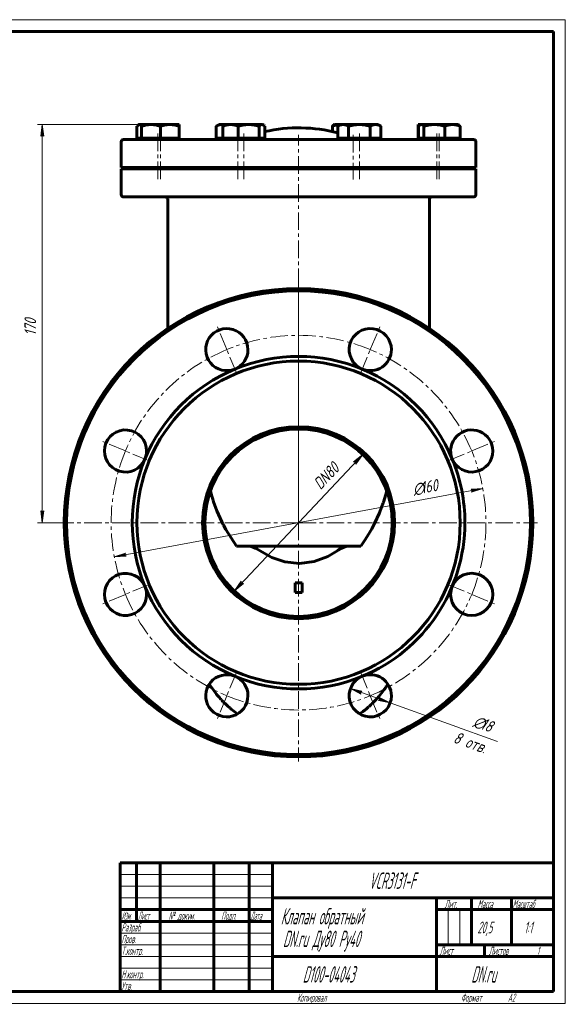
# Model space of a CAD drawing. Header units: millimetres. Extents: x 0 to 594, y 0 to 420.
# Tile 4 of 4: x 361 to 594, y 0 to 420. Entities that reach past the tile are written whole.
import ezdxf

# ---------------------------------------------------------------- set-up
doc = ezdxf.new("R2010")
doc.units = ezdxf.units.MM
for name, pattern in [('K5LT_AXLED', [12, 7.5, -1.5, 1.5, -1.5]), ('K5LT_BASIC', [0]), ('K5LT_THIN', [0])]:
    doc.linetypes.add(name, pattern=pattern)
doc.layers.add('Системный слой', color=7, linetype='Continuous')
doc.layers.add('Системный слой (1)', color=251, linetype='Continuous', true_color=0x6c6c6c)
doc.styles.add('KDIMTEXTSTYLE', font='GOST_AU.SHX', dxfattribs={"width": 0.96, "oblique": 15, "height": 5})
doc.styles.add('KTEXTSTYLE', font='GOST_AU.SHX', dxfattribs={"width": 0.56, "height": 5})
doc.dimstyles.new('KDIMSTYLE (1.00)', dxfattribs={"dimtxt": 5, "dimasz": 1, "dimexe": 2, "dimexo": 0, "dimgap": 1, "dimtad": 1, "dimtxsty": 'KDIMTEXTSTYLE', "dimsah": 1, "dimcen": 0, "dimdle": 1, "dimadec": 0, "dimazin": 0, "dimtfac": 0.667, "dimtmove": 0, "dimatfit": 3, "dimfxl": 1, "dimtvp": 1, "dimtolj": 1, "dimtzin": 0, "dimarcsym": 0})

# ---------------------------------------------------------------- blocks, each defined once
blk = doc.blocks.new('U0')
at = {"layer": 'Системный слой (1)', "color": 143, "linetype": 'K5LT_BASIC', "lineweight": 60, "true_color": 0x33acca}
for p, q in [((442.07, 136.23), (442.03, 136.3)), ((442.12, 136.14), (442.07, 136.23)), ((442.16, 136.09), (442.12, 136.14)), ((442.18, 136.05), (442.16, 136.09)), ((442.2, 136.03), (442.18, 136.05)), ((442.21, 136.01), (442.2, 136.03)), ((442.21, 136), (442.21, 136.01)), ((442.22, 135.99), (442.21, 136)), ((442.23, 135.98), (442.22, 135.99)), ((442.24, 135.96), (442.23, 135.98)), ((442.27, 135.92), (442.24, 135.96)), ((442.3, 135.87), (442.27, 135.92)), ((442.41, 135.7), (442.3, 135.87)), ((443.9, 133.56), (442.41, 135.7)), ((517.24, 134.76), (517.06, 134.5)), ((517.32, 134.89), (517.24, 134.76)), ((517.37, 134.95), (517.32, 134.89)), ((517.41, 135.01), (517.37, 134.95)), ((517.46, 135.09), (517.41, 135.01)), ((517.58, 135.26), (517.46, 135.09)), ((517.62, 135.33), (517.58, 135.26)), ((517.72, 135.46), (517.62, 135.33)), ((517.9, 135.74), (517.72, 135.46)), ((518.25, 136.3), (517.9, 135.74)), ((444.68, 132.52), (443.9, 133.56)), ((445.08, 132.01), (444.68, 132.52)), ((445.29, 131.76), (445.08, 132.01)), ((445.39, 131.64), (445.29, 131.76)), ((445.44, 131.58), (445.39, 131.64)), ((445.5, 131.5), (445.44, 131.58)), ((446.34, 130.52), (445.5, 131.5)), ((446.77, 130.03), (446.34, 130.52)), ((514.42, 131.08), (513.66, 130.2)), ((515.97, 133), (514.42, 131.08)), ((516.7, 134), (515.97, 133)), ((517.06, 134.5), (516.7, 134)), ((446.99, 129.79), (446.77, 130.03)), ((447.1, 129.67), (446.99, 129.79)), ((447.16, 129.61), (447.1, 129.67)), ((447.19, 129.58), (447.16, 129.61)), ((447.53, 129.22), (447.19, 129.58)), ((447.83, 128.9), (447.53, 129.22)), ((447.98, 128.75), (447.83, 128.9)), ((448.06, 128.67), (447.98, 128.75)), ((448.1, 128.63), (448.06, 128.67)), ((449.21, 127.54), (448.1, 128.63)), ((450.15, 126.68), (449.21, 127.54)), ((450.63, 126.25), (450.15, 126.68)), ((450.87, 126.05), (450.63, 126.25)), ((509.75, 126.35), (509.25, 125.91)), ((510, 126.56), (509.75, 126.35)), ((510.13, 126.67), (510, 126.56)), ((510.19, 126.73), (510.13, 126.67)), ((510.22, 126.76), (510.19, 126.73)), ((510.65, 127.15), (510.22, 126.76)), ((510.94, 127.42), (510.65, 127.15)), ((511.09, 127.56), (510.94, 127.42)), ((511.16, 127.63), (511.09, 127.56)), ((511.2, 127.67), (511.16, 127.63)), ((511.57, 128.03), (511.2, 127.67)), ((512.67, 129.13), (511.57, 128.03)), ((513.2, 129.7), (512.67, 129.13)), ((513.46, 129.99), (513.2, 129.7)), ((513.59, 130.13), (513.46, 129.99)), ((513.66, 130.2), (513.59, 130.13)), ((450.99, 125.94), (450.87, 126.05)), ((451.05, 125.89), (450.99, 125.94)), ((451.33, 125.66), (451.05, 125.89)), ((452.45, 124.76), (451.33, 125.66)), ((454.07, 123.55), (452.45, 124.76)), ((506.87, 124.03), (506.21, 123.55)), ((507.55, 124.54), (506.87, 124.03)), ((507.88, 124.8), (507.55, 124.54)), ((508.05, 124.93), (507.88, 124.8)), ((508.13, 125), (508.05, 124.93)), ((508.17, 125.03), (508.13, 125)), ((508.22, 125.07), (508.17, 125.03)), ((509.25, 125.91), (508.22, 125.07))]:
    blk.add_line(p, q, dxfattribs=at)
blk = doc.blocks.new('U1')
at = {"layer": 'Системный слой (1)', "color": 143, "linetype": 'K5LT_BASIC', "lineweight": 60, "true_color": 0x33acca}
for p, q in [((517.78, 218.75), (516.36, 214.05)), ((515.56, 211.8), (514.63, 209.44)), ((515.99, 213), (515.56, 211.8)), ((516.2, 213.6), (515.99, 213)), ((516.31, 213.9), (516.2, 213.6)), ((516.36, 214.05), (516.31, 213.9)), ((514.63, 209.44), (512.55, 204.86)), ((511.39, 202.64), (510.55, 201.15)), ((511.8, 203.4), (511.39, 202.64)), ((512, 203.78), (511.8, 203.4)), ((512.1, 203.98), (512, 203.78)), ((512.55, 204.86), (512.1, 203.98)), ((508.77, 198.26), (506.65, 195.23)), ((510.55, 201.15), (508.77, 198.26))]:
    blk.add_line(p, q, dxfattribs=at)
blk = doc.blocks.new('U2')
at = {"layer": 'Системный слой (1)', "color": 143, "linetype": 'K5LT_BASIC', "lineweight": 60, "true_color": 0x33acca}
for p, q in [((443.14, 216.49), (442.5, 218.75)), ((443.52, 215.27), (443.14, 216.49)), ((443.72, 214.66), (443.52, 215.27)), ((443.82, 214.35), (443.72, 214.66)), ((443.87, 214.2), (443.82, 214.35)), ((445.29, 210.34), (443.87, 214.2)), ((446.66, 207.11), (445.29, 210.34)), ((447.4, 205.53), (446.66, 207.11)), ((447.79, 204.75), (447.4, 205.53)), ((447.98, 204.36), (447.79, 204.75)), ((448.08, 204.17), (447.98, 204.36)), ((449.05, 202.35), (448.08, 204.17)), ((453.63, 195.23), (449.05, 202.35))]:
    blk.add_line(p, q, dxfattribs=at)
blk = doc.blocks.new('U3')
at = {"layer": 'Системный слой (1)', "color": 143, "linetype": 'K5LT_BASIC', "lineweight": 60, "true_color": 0x33acca}
for p, q in [((459.18, 195.14), (458.17, 195.23)), ((460.34, 194.87), (459.18, 195.14)), ((461.64, 194.39), (460.34, 194.87)), ((499.93, 194.87), (498.63, 194.38)), ((501.1, 195.14), (499.93, 194.87)), ((502.11, 195.23), (501.1, 195.14)), ((468.7, 190.33), (463.41, 193.39)), ((474.28, 188.46), (468.7, 190.33)), ((492.66, 190.85), (486.82, 188.65)), ((496.87, 193.39), (492.66, 190.85)), ((496.87, 193.39), (496.87, 193.39)), ((480.57, 187.81), (474.28, 188.46)), ((486.82, 188.65), (480.57, 187.81))]:
    blk.add_line(p, q, dxfattribs=at)
blk = doc.blocks.new('U4')
at = {"layer": 'Системный слой (1)', "color": 143, "linetype": 'K5LT_BASIC', "lineweight": 60, "true_color": 0x33acca}
for p, q in [((531.49, 374.74), (531.27, 374.51)), ((531.71, 374.93), (531.49, 374.74)), ((531.91, 375.06), (531.71, 374.93)), ((532.1, 375.15), (531.91, 375.06)), ((532.28, 375.21), (532.1, 375.15)), ((532.47, 375.23), (532.28, 375.21))]:
    blk.add_line(p, q, dxfattribs=at)
blk = doc.blocks.new('U5')
at = {"layer": 'Системный слой (1)', "color": 143, "linetype": 'K5LT_BASIC', "lineweight": 60, "true_color": 0x33acca}
for p, q in [((531.2, 374.54), (531.13, 374.51)), ((531.26, 374.56), (531.2, 374.54)), ((531.33, 374.58), (531.26, 374.56))]:
    blk.add_line(p, q, dxfattribs=at)
blk = doc.blocks.new('U6')
at = {"layer": 'Системный слой (1)', "color": 143, "linetype": 'K5LT_BASIC', "lineweight": 60, "true_color": 0x33acca}
for p, q in [((497.93, 375.23), (497.85, 375.23)), ((498, 375.23), (497.93, 375.23)), ((498.07, 375.22), (498, 375.23))]:
    blk.add_line(p, q, dxfattribs=at)
blk = doc.blocks.new('U7')
at = {"layer": 'Системный слой (1)', "color": 143, "linetype": 'K5LT_BASIC', "lineweight": 60, "true_color": 0x33acca}
for p, q in [((412.62, 375.19), (412.36, 375.23)), ((412.88, 375.08), (412.62, 375.19)), ((413.15, 374.9), (412.88, 375.08))]:
    blk.add_line(p, q, dxfattribs=at)
blk = doc.blocks.new('U8')
at = {"layer": 'Системный слой (1)', "color": 143, "linetype": 'K5LT_BASIC', "lineweight": 60, "true_color": 0x33acca}
for p, q in [((411.39, 374.74), (411.16, 374.51)), ((411.6, 374.93), (411.39, 374.74)), ((411.8, 375.06), (411.6, 374.93)), ((411.99, 375.15), (411.8, 375.06)), ((412.17, 375.21), (411.99, 375.15)), ((412.36, 375.23), (412.17, 375.21))]:
    blk.add_line(p, q, dxfattribs=at)
blk = doc.blocks.new('U9')
at = {"layer": 'Системный слой (1)', "color": 143, "linetype": 'K5LT_BASIC', "lineweight": 60, "true_color": 0x33acca}
for p, q in [((447.66, 375.21), (447.27, 375.23)), ((448.05, 375.14), (447.66, 375.21)), ((448.44, 375.04), (448.05, 375.14))]:
    blk.add_line(p, q, dxfattribs=at)
blk = doc.blocks.new('U10')
at = {"layer": 'Системный слой (1)', "color": 143, "linetype": 'K5LT_BASIC', "lineweight": 60, "true_color": 0x33acca}
for p, q in [((464.68, 375.21), (464.5, 375.23)), ((464.86, 375.15), (464.68, 375.21)), ((465.05, 375.06), (464.86, 375.15)), ((465.26, 374.93), (465.05, 375.06)), ((465.47, 374.74), (465.26, 374.93)), ((465.69, 374.51), (465.47, 374.74))]:
    blk.add_line(p, q, dxfattribs=at)
blk = doc.blocks.new('U11')
at = {"layer": 'Системный слой (1)', "color": 30, "linetype": 'K5LT_AXLED', "lineweight": 18, "true_color": 0xff8000}
for q in [(480.14, 307.23), (378.14, 205.23), (582.14, 205.23), (480.14, 103.23)]:
    blk.add_line((480.14, 205.23), q, dxfattribs=at)
blk = doc.blocks.new('U12')
at = {"layer": 'Системный слой (1)', "color": 30, "linetype": 'K5LT_AXLED', "lineweight": 18, "true_color": 0xff8000}
for p, q in [((449.52, 279.14), (445.31, 289.3)), ((510.75, 279.14), (514.96, 289.3)), ((453.73, 268.98), (449.52, 279.14)), ((506.54, 268.98), (510.75, 279.14)), ((406.23, 235.84), (396.07, 240.05)), ((554.05, 235.84), (564.21, 240.05)), ((416.39, 231.63), (406.23, 235.84)), ((543.89, 231.63), (554.05, 235.84)), ((416.39, 178.82), (406.23, 174.61)), ((543.89, 178.82), (554.05, 174.61)), ((406.23, 174.61), (396.07, 170.4)), ((554.05, 174.61), (564.21, 170.4)), ((453.73, 141.48), (449.52, 131.32)), ((506.54, 141.48), (510.75, 131.32)), ((449.52, 131.32), (445.31, 121.15)), ((510.75, 131.32), (514.96, 121.15))]:
    blk.add_line(p, q, dxfattribs=at)
for start, end in [(67.5, 112.5), (112.5, 157.5), (22.5, 67.5), (157.5, 202.5), (337.5, 22.5), (202.5, 247.5), (292.5, 337.5), (247.5, 292.5)]:
    blk.add_arc((480.14, 205.23), 80, start, end, dxfattribs=at)
blk = doc.blocks.new('D0')
at = {"layer": 'Системный слой (1)'}
for points in [[(371.38, 370.23), (370.72, 375.23), (370.06, 370.23), (370.72, 370.73)], [(370.72, 205.23), (371.38, 210.23), (370.72, 209.73), (370.06, 210.23)]]:
    blk.add_hatch(color=7, dxfattribs=at).paths.add_polyline_path(points)
at = {"layer": 'Системный слой (1)', "color": 7, "linetype": 'K5LT_THIN', "lineweight": 18, "true_color": 0xffffff}
for p, q in [((421.15, 375.23), (368.72, 375.23)), ((370.06, 370.23), (370.72, 375.23)), ((370.72, 375.23), (371.38, 370.23)), ((370.72, 370.73), (370.06, 370.23)), ((371.38, 370.23), (370.72, 370.73)), ((370.72, 205.23), (370.06, 210.23)), ((370.06, 210.23), (370.72, 209.73)), ((370.72, 209.73), (371.38, 210.23)), ((371.38, 210.23), (370.72, 205.23)), ((380.14, 205.23), (368.72, 205.23))]:
    blk.add_line(p, q, dxfattribs=at)
blk.add_wipeout([(369.72, 285.08), (362.34, 285.08), (362.34, 294.96), (369.72, 294.96)]).dxf.layer = 'Системный слой (1)'
blk.add_line((370.72, 205.23), (370.72, 375.23), dxfattribs=at)
at = {"layer": 'Системный слой (1)', "color": 7, "insert": (363.13, 285.08), "char_height": 5, "attachment_point": 1, "rotation": 90, "style": 'KTEXTSTYLE'}
blk.add_mtext('\\H5.0;\\W1.000;\\Q15;\\Q15;\\W0.960;170', dxfattribs=at)
blk = doc.blocks.new('KDIMARROW_01')
at = {"layer": 'Системный слой'}
blk.add_hatch(color=0, dxfattribs=at).paths.add_polyline_path([(0, 0), (-5, 0.66), (-4.5, 0), (-5, -0.66)])
at = {"layer": 'Системный слой', "color": 0, "linetype": 'K5LT_THIN', "lineweight": 18}
for p, q in [((-4.5, 0), (-5, 0.66)), ((-5, 0.66), (0, 0)), ((0, 0), (-5, -0.66)), ((-5, -0.66), (-4.5, 0))]:
    blk.add_line(p, q, dxfattribs=at)
at = {"layer": 'Системный слой (1)', "color": 0, "linetype": 'K5LT_THIN', "lineweight": 18}
blk.add_line((480.14, 205.23), (479.14, 205.23), dxfattribs=at)
blk = doc.blocks.new('D1')
at = {"layer": 'Системный слой (1)'}
for points in [[(506.52, 132.84), (507.21, 133.29), (502.29, 134.37), (506.77, 132.05)], [(519.22, 128.27), (514.74, 130.58), (514.99, 129.79), (514.29, 129.34)]]:
    blk.add_hatch(color=7, dxfattribs=at).paths.add_polyline_path(points)
at = {"layer": 'Системный слой (1)', "color": 7, "linetype": 'K5LT_THIN', "lineweight": 18, "true_color": 0xffffff}
for p, q in [((502.29, 134.37), (507.21, 133.29)), ((506.77, 132.05), (502.29, 134.37)), ((502.29, 134.37), (519.22, 128.27)), ((507.21, 133.29), (506.52, 132.84)), ((506.52, 132.84), (506.77, 132.05)), ((514.99, 129.79), (514.74, 130.58)), ((514.74, 130.58), (519.22, 128.27)), ((514.29, 129.34), (514.99, 129.79)), ((519.22, 128.27), (514.29, 129.34))]:
    blk.add_line(p, q, dxfattribs=at)
blk.add_wipeout([(545.3, 109.97), (550.98, 125.74), (565.43, 120.54), (559.76, 104.77)]).dxf.layer = 'Системный слой (1)'
blk.add_line((519.22, 128.27), (565.08, 111.76), dxfattribs=at)
at = {"layer": 'Системный слой (1)', "color": 7, "char_height": 5, "attachment_point": 1, "rotation": 340.1994, "style": 'KTEXTSTYLE'}
for s, insert in [('\\H5.0;\\W1.000;\\Q15;\\Q15;\\W0.960;∅', (555.96, 123.1)), ('\\H5.0;\\W1.000;\\Q15;\\Q15;\\W0.960;18', (559.08, 121.98)), ('\\H5.0;\\W1.000;\\Q15;\\Q15;\\W0.960;8 отв.', (547.53, 116.17))]:
    blk.add_mtext(s, dxfattribs=dict(at, insert=insert))
blk = doc.blocks.new('D2')
at = {"layer": 'Системный слой (1)'}
for points in [[(554.01, 218.21), (558.81, 219.77), (553.77, 219.51), (554.38, 218.95)], [(406.51, 190.95), (405.9, 191.5), (406.27, 192.24), (401.47, 190.68)]]:
    blk.add_hatch(color=7, dxfattribs=at).paths.add_polyline_path(points)
at = {"layer": 'Системный слой (1)', "color": 7, "linetype": 'K5LT_THIN', "lineweight": 18, "true_color": 0xffffff}
for p, q in [((553.77, 219.51), (558.81, 219.77)), ((554.38, 218.95), (553.77, 219.51)), ((558.81, 219.77), (554.01, 218.21)), ((554.01, 218.21), (554.38, 218.95)), ((401.47, 190.68), (406.27, 192.24)), ((406.51, 190.95), (401.47, 190.68)), ((406.27, 192.24), (405.9, 191.5)), ((405.9, 191.5), (406.51, 190.95))]:
    blk.add_line(p, q, dxfattribs=at)
blk.add_wipeout([(529.69, 215.41), (528.35, 222.66), (541.31, 225.06), (542.65, 217.8)]).dxf.layer = 'Системный слой (1)'
blk.add_line((401.47, 190.68), (558.81, 219.77), dxfattribs=at)
at = {"layer": 'Системный слой (1)', "color": 7, "char_height": 5, "attachment_point": 1, "rotation": 10.4741, "style": 'KTEXTSTYLE'}
for s, insert in [('\\H5.0;\\W1.000;\\Q15;\\Q15;\\W0.960;∅', (528.49, 221.88)), ('\\H5.0;\\W1.000;\\Q15;\\Q15;\\W0.960;160', (531.75, 222.48))]:
    blk.add_mtext(s, dxfattribs=dict(at, insert=insert))
blk = doc.blocks.new('D3')
at = {"layer": 'Системный слой (1)'}
for points in [[(504.6, 230.26), (507.55, 234.36), (503.65, 231.17), (504.47, 231.08)], [(452.73, 176.1), (456.63, 179.29), (455.81, 179.38), (455.67, 180.19)]]:
    blk.add_hatch(color=7, dxfattribs=at).paths.add_polyline_path(points)
at = {"layer": 'Системный слой (1)', "color": 7, "linetype": 'K5LT_THIN', "lineweight": 18, "true_color": 0xffffff}
for p, q in [((503.65, 231.17), (507.55, 234.36)), ((507.55, 234.36), (504.6, 230.26)), ((504.47, 231.08), (503.65, 231.17)), ((504.6, 230.26), (504.47, 231.08)), ((452.73, 176.1), (455.67, 180.19)), ((456.63, 179.29), (452.73, 176.1)), ((455.67, 180.19), (455.81, 179.38)), ((455.81, 179.38), (456.63, 179.29))]:
    blk.add_line(p, q, dxfattribs=at)
blk.add_wipeout([(490.69, 217.9), (485.32, 222.96), (494.87, 233.11), (500.25, 228.05)]).dxf.layer = 'Системный слой (1)'
blk.add_line((452.73, 176.1), (507.55, 234.36), dxfattribs=at)
at = {"layer": 'Системный слой (1)', "color": 7, "insert": (485.9, 222.42), "char_height": 5, "attachment_point": 1, "rotation": 46.7383, "style": 'KTEXTSTYLE'}
blk.add_mtext('\\H5.0;\\W1.000;\\Q15;\\Q15;\\W0.960;DN80', dxfattribs=at)
blk = doc.blocks.new('U34')
at = {"color": 7, "linetype": 'K5LT_THIN', "lineweight": 18, "true_color": 0xffffff}
for p, q in [((0, 420), (594, 420)), ((594, 420), (594, 0)), ((404, 55), (469, 55)), ((404, 50), (469, 50)), ((404, 45), (469, 45)), ((543.96, 25), (543.96, 40)), ((548.98, 25), (548.98, 40)), ((404, 30), (469, 30)), ((404, 25), (469, 25)), ((404, 20), (469, 20)), ((404, 15), (469, 15)), ((404, 10), (469, 10)), ((594, 0), (0, 0))]:
    blk.add_line(p, q, dxfattribs=at)
at = {"color": 143, "linetype": 'K5LT_BASIC', "lineweight": 60, "true_color": 0x33acca}
for p, q in [((20, 415), (589, 415)), ((589, 415), (589, 5)), ((404, 60), (589, 60)), ((404, 5), (404, 60)), ((411, 35), (411, 60)), ((421, 5), (421, 60)), ((444, 5), (444, 60)), ((459, 5), (459, 60)), ((469, 5), (469, 60)), ((469, 45), (589, 45)), ((539, 5), (539, 45)), ((554, 25), (554, 45)), ((571, 25), (571, 45)), ((404, 40), (469, 40)), ((539, 40), (554, 40)), ((554, 40), (589, 40)), ((404, 35), (469, 35)), ((539, 25), (589, 25)), ((559.57, 20), (559.57, 25)), ((469, 20), (539, 20)), ((539, 20), (589, 20)), ((589, 5), (20, 5))]:
    blk.add_line(p, q, dxfattribs=at)
at = {"color": 7, "attachment_point": 1, "style": 'KTEXTSTYLE'}
for s, insert, char_height in [('\\H5.0;\\W1.000;\\Q15;\\Q15;\\W0.560;\\H7.00;VCR3131-F', (510.13, 55.86), 7), ('\\H5.0;\\W1.000;\\Q15;\\Q15;\\W0.560;\\H3.50;Лит.', (542.47, 44.18), 3.5), ('\\H5.0;\\W1.000;\\Q15;\\Q15;\\W0.560;\\H3.50;Масса', (556.58, 44.18), 3.5), ('\\H5.0;\\W1.000;\\Q15;\\Q15;\\W0.540;\\H3.50;Масштаб', (571.52, 44.18), 3.5), ('\\H5.0;\\W1.000;\\Q15;\\Q15;\\W0.458;\\H3.50;Изм.', (404.62, 39.18), 3.5), ('\\H5.0;\\W1.000;\\Q15;\\Q15;\\W0.467;\\H3.50;Лист', (411.61, 39.18), 3.5), ('\\H5.0;\\W1.000;\\Q15;\\Q15;\\W0.560;\\H3.50;№ докум.', (424.63, 39.18), 3.5), ('\\H5.0;\\W1.000;\\Q15;\\Q15;\\W0.560;\\H3.50;Подп.', (447.1, 39.18), 3.5), ('\\H5.0;\\W1.000;\\Q15;\\Q15;\\W0.467;\\H3.50;Дата', (459.61, 39.18), 3.5), ('\\H5.0;\\W1.000;\\Q15;\\Q15;\\W0.560;\\H7.00;Клапан обратный', (472.54, 40.69), 7), ('\\H5.0;\\W1.000;\\Q15;\\Q15;\\W0.560;\\H3.50;Разраб.', (404.5, 34.18), 3.5), ('\\H5.0;\\W1.000;\\Q15;\\Q15;\\W0.560;20,5', (556.5, 34.9), 5), ('\\H5.0;\\W1.000;\\Q15;\\Q15;\\W0.560;{\\c16737820;1:1}', (576.44, 34.9), 5), ('\\H5.0;\\W1.000;\\Q15;\\Q15;\\W0.560;\\H7.00;DN.ru Ду80 Ру40', (473.46, 31.02), 7), ('\\H5.0;\\W1.000;\\Q15;\\Q15;\\W0.560;\\H3.50;Пров.', (404.5, 29.18), 3.5), ('\\H5.0;\\W1.000;\\Q15;\\Q15;\\W0.560;\\H3.50;Т.контр.', (404.5, 24.18), 3.5), ('\\H5.0;\\W1.000;\\Q15;\\Q15;\\W0.560;\\H3.50;Лист', (540.32, 24.18), 3.5), ('\\H5.0;\\W1.000;\\Q15;\\Q15;\\W0.560;\\H3.50;Листов', (561.36, 24.18), 3.5), ('\\H5.0;\\W1.000;\\Q15;\\Q15;\\W0.560;\\H3.50;1', (581.91, 24.18), 3.5), ('\\H5.0;\\W1.000;\\Q15;\\Q15;\\W0.560;\\H3.50;Н.контр.', (404.5, 14.18), 3.5), ('\\H5.0;\\W1.000;\\Q15;\\Q15;\\W0.560;\\H7.00;{\\c16737820;D100-04043}', (481.89, 15.86), 7), ('\\H5.0;\\W1.000;\\Q15;\\Q15;\\W0.560;\\H7.00;DN.ru', (553.84, 15.86), 7), ('\\H5.0;\\W1.000;\\Q15;\\Q15;\\W0.560;\\H3.50;Утв.', (404.5, 9.18), 3.5), ('\\H5.0;\\W1.000;\\Q15;\\Q15;\\W0.560;\\H3.50;Копировал', (479.5, 4.18), 3.5), ('\\H5.0;\\W1.000;\\Q15;\\Q15;\\W0.560;\\H3.50;Формат', (549.5, 4.18), 3.5), ('\\H5.0;\\W1.000;\\Q15;\\Q15;\\W0.560;\\H3.50;A2', (569.5, 4.18), 3.5)]:
    blk.add_mtext(s, dxfattribs=dict(at, insert=insert, char_height=char_height))

msp = doc.modelspace()

# ---------------------------------------------------------------- linework, layer by layer
at = {"layer": 'Системный слой (1)', "color": 143, "linetype": 'K5LT_BASIC', "lineweight": 60, "true_color": 0x33acca}
for p, q in [((411.162, 369.428), (411.162, 374.513)), ((412.085, 375.228), (411.803, 375.065)), ((412.085, 375.228), (412.358, 375.228)), ((412.358, 375.228), (413.149, 375.228)), ((413.149, 375.228), (417.149, 375.228)), ((413.149, 374.513), (413.149, 375.228)), ((413.149, 369.428), (413.149, 374.513)), ((417.149, 375.228), (425.149, 375.228)), ((421.149, 369.428), (421.149, 374.513)), ((425.149, 375.228), (429.149, 375.228)), ((429.149, 375.228), (429.149, 374.513)), ((429.149, 369.428), (429.149, 374.513)), ((446.199, 375.228), (444.962, 374.513)), ((444.962, 369.428), (444.962, 374.513)), ((446.199, 375.228), (447.271, 375.228)), ((447.271, 375.228), (448.769, 375.228)), ((447.846, 369.428), (447.846, 374.513)), ((448.769, 375.228), (448.487, 375.065)), ((448.769, 375.228), (451.112, 375.228)), ((451.112, 375.228), (458.84, 375.228)), ((454.378, 369.428), (454.378, 374.513)), ((458.84, 375.228), (464.496, 375.228)), ((463.301, 369.428), (463.301, 374.513)), ((464.496, 375.228), (464.769, 375.228)), ((464.769, 375.228), (465.051, 375.065)), ((465.692, 369.428), (465.692, 374.513)), ((494.586, 372.202), (494.586, 374.513)), ((495.509, 375.228), (495.227, 375.065)), ((495.509, 375.228), (497.852, 375.228)), ((498.079, 375.228), (496.841, 374.513)), ((496.841, 369.428), (496.841, 374.513)), ((497.852, 375.228), (498.079, 375.228)), ((498.079, 375.228), (499.15, 375.228)), ((499.15, 375.228), (506.079, 375.228)), ((501.46, 369.428), (501.46, 374.513)), ((506.079, 375.228), (513.007, 375.228)), ((510.697, 369.428), (510.697, 374.513)), ((513.007, 375.228), (514.079, 375.228)), ((514.079, 375.228), (515.316, 374.513)), ((515.316, 369.428), (515.316, 374.513)), ((531.129, 375.228), (532.193, 375.228)), ((531.129, 374.513), (531.129, 375.228)), ((531.129, 369.428), (531.129, 374.513)), ((531.27, 369.428), (531.27, 374.513)), ((532.193, 375.228), (531.911, 375.065)), ((532.193, 375.228), (532.466, 375.228)), ((532.466, 375.228), (538.123, 375.228)), ((533.661, 369.428), (533.661, 374.513)), ((538.123, 375.228), (545.85, 375.228)), ((542.584, 369.428), (542.584, 374.513)), ((545.85, 375.228), (548.193, 375.228)), ((548.193, 375.228), (548.475, 375.065)), ((549.116, 369.428), (549.116, 374.513)), ((404.425, 356.827), (404.425, 367.827)), ((554.853, 368.827), (405.425, 368.827)), ((412.358, 369.428), (411.162, 369.428)), ((412.085, 369.428), (412.085, 368.827)), ((413.149, 369.428), (412.358, 369.428)), ((417.149, 369.428), (413.149, 369.428)), ((413.149, 369.428), (413.149, 368.827)), ((421.149, 369.428), (417.149, 369.428)), ((425.149, 369.428), (421.149, 369.428)), ((429.149, 369.428), (425.149, 369.428)), ((429.149, 369.428), (429.149, 368.827)), ((447.271, 369.428), (444.962, 369.428)), ((446.199, 369.428), (446.199, 368.827)), ((447.846, 369.428), (447.271, 369.428)), ((451.112, 369.428), (447.846, 369.428)), ((448.769, 369.428), (448.769, 368.827)), ((454.378, 369.428), (451.112, 369.428)), ((458.84, 369.428), (454.378, 369.428)), ((463.301, 369.428), (458.84, 369.428)), ((464.496, 369.428), (463.301, 369.428)), ((465.692, 369.428), (464.496, 369.428)), ((464.769, 369.428), (464.769, 368.827)), ((499.15, 369.428), (496.841, 369.428)), ((498.079, 369.428), (498.079, 368.827)), ((501.46, 369.428), (499.15, 369.428)), ((506.079, 369.428), (501.46, 369.428)), ((510.697, 369.428), (506.079, 369.428)), ((513.007, 369.428), (510.697, 369.428)), ((515.316, 369.428), (513.007, 369.428)), ((514.079, 369.428), (514.079, 368.827)), ((531.129, 369.428), (531.129, 368.827)), ((531.27, 369.428), (531.129, 369.428)), ((532.466, 369.428), (531.27, 369.428)), ((532.193, 369.428), (532.193, 368.827)), ((533.661, 369.428), (532.466, 369.428)), ((538.123, 369.428), (533.661, 369.428)), ((542.584, 369.428), (538.123, 369.428)), ((545.85, 369.428), (542.584, 369.428)), ((549.116, 369.428), (545.85, 369.428)), ((548.193, 369.428), (548.193, 368.827)), ((555.853, 356.827), (555.853, 367.827)), ((404.425, 356.827), (555.853, 356.827)), ((404.425, 356.327), (555.853, 356.327)), ((404.425, 345.327), (404.425, 356.327)), ((415.085, 356.827), (415.085, 356.327)), ((416.149, 356.827), (416.149, 356.327)), ((426.149, 356.827), (426.149, 356.327)), ((449.199, 356.827), (449.199, 356.327)), ((451.769, 356.827), (451.769, 356.327)), ((461.769, 356.827), (461.769, 356.327)), ((472.639, 356.327), (472.639, 356.827)), ((487.639, 356.327), (487.639, 356.827)), ((498.509, 356.827), (498.509, 356.327)), ((501.079, 356.827), (501.079, 356.327)), ((511.079, 356.827), (511.079, 356.327)), ((534.129, 356.827), (534.129, 356.327)), ((535.193, 356.827), (535.193, 356.327)), ((545.193, 356.827), (545.193, 356.327)), ((555.853, 345.327), (555.853, 356.327)), ((405.425, 344.327), (554.853, 344.327)), ((424.28, 288.172), (424.28, 343.327)), ((535.998, 288.172), (535.998, 343.327)), ((506.649, 195.228), (453.629, 195.228)), ((478.639, 175.416), (478.639, 179.478)), ((478.639, 179.478), (481.639, 179.478)), ((481.639, 179.478), (481.639, 175.416))]:
    msp.add_line(p, q, dxfattribs=at)
at = {"layer": 'Системный слой (1)', "color": 30, "linetype": 'K5LT_AXLED', "lineweight": 18, "true_color": 0xff8000}
for p, q in [((420.085, 371.428), (420.085, 351.748)), ((421.149, 371.428), (421.149, 351.748)), ((454.199, 371.428), (454.199, 351.748)), ((456.769, 371.428), (456.769, 351.748)), ((480.139, 198.228), (480.139, 370.827)), ((503.509, 370.827), (503.509, 351.748)), ((506.079, 371.428), (506.079, 351.748)), ((539.129, 371.428), (539.129, 351.748)), ((540.193, 371.428), (540.193, 351.748))]:
    msp.add_line(p, q, dxfattribs=at)
at = {"layer": 'Системный слой (1)', "color": 143, "linetype": 'K5LT_BASIC', "lineweight": 60, "true_color": 0x33acca}
for centre, radius in [((480.139, 205.228), 99), ((480.139, 205.228), 69), ((480.139, 205.228), 41), ((480.139, 205.228), 40), ((554.049, 174.613), 9)]:
    msp.add_circle(centre, radius, dxfattribs=at)
for centre, radius, start, end in [((480.139, 308.827), 65, 75.11069, 102.84208), ((405.425, 367.827), 1, 90, 180), ((554.853, 367.827), 1, 0, 90), ((405.425, 345.327), 1, 180, 270), ((554.853, 345.327), 1, 270, 0), ((423.28, 343.327), 1, 0, 90), ((536.998, 343.327), 1, 90, 180), ((480.139, 205.228), 100, 0, 180), ((449.524, 279.138), 9, 0, 292.5), ((510.754, 279.138), 9, 0, 247.5), ((449.524, 279.138), 9, 292.5, 0), ((510.754, 279.138), 9, 247.5, 0), ((480.139, 205.228), 71, 67.5, 112.5), ((480.139, 205.228), 71, 112.5, 157.5), ((480.139, 205.228), 71, 22.5, 67.5), ((406.229, 235.842), 9, 0, 337.5), ((554.049, 235.842), 9, 0, 202.5), ((406.229, 235.842), 9, 337.5, 0), ((554.049, 235.842), 9, 202.5, 0), ((480.139, 205.228), 71, 157.5, 202.5), ((480.139, 205.228), 71, 0, 22.5), ((480.139, 205.228), 100, 180, 0), ((480.139, 205.228), 71, 292.5, 0), ((406.229, 174.613), 9, 22.5, 0), ((406.229, 174.613), 9, 0, 22.5), ((480.139, 205.228), 71, 202.5, 247.5), ((449.524, 131.317), 9, 67.5, 0), ((449.524, 131.317), 9, 0, 67.5), ((480.139, 205.228), 71, 247.5, 292.5), ((510.754, 131.317), 9, 112.5, 0), ((510.754, 131.317), 9, 0, 112.5)]:
    msp.add_arc(centre, radius, start, end, dxfattribs=at)
msp.add_ellipse((480.139, 233.851), major_axis=(0, -58.476), ratio=0.6840403, start_param=6.2456765, end_param=6.3206941, dxfattribs=at)
for points, weights in [([(417.149, 375.228), (415.293, 375.228), (413.149, 374.513)], [1, 1.0379548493, 1]), ([(421.149, 374.513), (419.006, 375.228), (417.149, 375.228)], [1, 1.0379548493, 1]), ([(425.149, 375.228), (423.293, 375.228), (421.149, 374.513)], [1, 1.0379548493, 1]), ([(429.149, 374.513), (427.006, 375.228), (425.149, 375.228)], [1, 1.0379548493, 1]), ([(447.271, 375.228), (446.199, 375.228), (444.962, 374.513)], [1, 1.0379548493, 1]), ([(451.112, 375.228), (449.596, 375.228), (447.846, 374.513)], [1, 1.0379548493, 1]), ([(447.846, 374.513), (448.184, 374.89), (448.487, 375.065)], [1, 1.01965916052, 1.0189529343]), ([(454.378, 374.513), (452.628, 375.228), (451.112, 375.228)], [1, 1.0379548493, 1]), ([(458.84, 375.228), (456.769, 375.228), (454.378, 374.513)], [1, 1.0379548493, 1]), ([(463.301, 374.513), (460.91, 375.228), (458.84, 375.228)], [1, 1.0379548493, 1]), ([(464.496, 375.228), (463.942, 375.228), (463.301, 374.513)], [1, 1.0379548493, 1]), ([(497.852, 375.228), (496.336, 375.228), (494.586, 374.513)], [1, 1.0379548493, 1]), ([(494.586, 374.513), (494.924, 374.89), (495.227, 375.065)], [1, 1.01965916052, 1.0189529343]), ([(499.15, 375.228), (498.079, 375.228), (496.841, 374.513)], [1, 1.0379548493, 1]), ([(501.46, 374.513), (500.222, 375.228), (499.15, 375.228)], [1, 1.0379548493, 1]), ([(506.079, 375.228), (503.935, 375.228), (501.46, 374.513)], [1, 1.0379548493, 1]), ([(510.697, 374.513), (508.222, 375.228), (506.079, 375.228)], [1, 1.0379548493, 1]), ([(513.007, 375.228), (511.935, 375.228), (510.697, 374.513)], [1, 1.0379548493, 1]), ([(515.316, 374.513), (514.079, 375.228), (513.007, 375.228)], [1, 1.0379548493, 1]), ([(533.661, 374.513), (533.02, 375.228), (532.466, 375.228)], [1, 1.0379548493, 1]), ([(538.123, 375.228), (536.052, 375.228), (533.661, 374.513)], [1, 1.0379548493, 1]), ([(542.584, 374.513), (540.193, 375.228), (538.123, 375.228)], [1, 1.0379548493, 1]), ([(545.85, 375.228), (544.334, 375.228), (542.584, 374.513)], [1, 1.0379548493, 1]), ([(549.116, 374.513), (547.366, 375.228), (545.85, 375.228)], [1, 1.0379548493, 1]), ([(548.475, 375.065), (548.778, 374.89), (549.116, 374.513)], [1.0189529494, 1.01965895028, 1])]:
    msp.add_rational_spline(points, weights, degree=2, dxfattribs=at)
for points, knots in [([(463.408, 193.388), (463.157, 193.566), (462.898, 193.732), (462.557, 193.93), (462.481, 193.972), (462.365, 194.035), (462.325, 194.056), (462.245, 194.099), (462.204, 194.12), (462.08, 194.183), (461.997, 194.223), (461.825, 194.305), (461.734, 194.346), (461.643, 194.386)], [0, 0, 0, 0, 4.9363964, 4.9363964, 6.3354791, 6.3354791, 7.0528076, 7.0528076, 7.7979411, 7.7979411, 9.2770863, 9.2770863, 10.8699575, 10.8699575, 10.8699575, 10.8699575]), ([(496.869, 193.388), (496.87, 193.389), (496.871, 193.389), (496.876, 193.392), (496.879, 193.395), (496.888, 193.401), (496.894, 193.405), (496.911, 193.417), (496.922, 193.425), (496.957, 193.449), (496.98, 193.465), (497.049, 193.512), (497.095, 193.543), (497.234, 193.635), (497.328, 193.695), (497.57, 193.843), (497.72, 193.93), (497.949, 194.055), (498.027, 194.096), (498.184, 194.175), (498.263, 194.214), (498.438, 194.298), (498.534, 194.342), (498.632, 194.385)], [0.0029645, 0.0029645, 0.0029645, 0.0029645, 0.0207513, 0.0207513, 0.0739384, 0.0739384, 0.1656636, 0.1656636, 0.349114, 0.349114, 0.7160148, 0.7160148, 1.4468519, 1.4468519, 2.9085261, 2.9085261, 5.1812624, 5.1812624, 6.3375337, 6.3375337, 7.4938051, 7.4938051, 8.8890664, 8.8890664, 8.8890664, 8.8890664])]:
    msp.add_open_spline(points, degree=3, knots=knots, dxfattribs=at)

# ---------------------------------------------------------------- block references
at = {"layer": 'Системный слой (1)'}
for name in ['U8', 'U7', 'U9', 'U10', 'U6', 'U5', 'U4', 'U11', 'U12', 'U2', 'U1', 'U3', 'U0']:
    msp.add_blockref(name, (0, 0), dxfattribs=at)

# ---------------------------------------------------------------- next in the draw order: dimensions: what is measured, and where the dimension line sits
at = {"layer": 'Системный слой (1)', "color": 7}
dim = msp.add_linear_dim(base=(370.718, 205.228), p1=(421.149, 375.228), p2=(380.139, 205.228), angle=90, dimstyle='KDIMSTYLE (1.00)', override={"dimexo": 0, "dimpost": '\\H5.0;\\W0.960;\\Q15;<>', "dimblk1": 'KDIMARROW_01', "dimblk2": 'KDIMARROW_01', "dimse1": 0, "dimse2": 0, "dimclrt": 7, "dimtol": 1, "dimtp": 0, "dimtm": 0, "dimtdec": 5, "dimtolj": 1}, dxfattribs=at)
dim.commit()
dim.dimension.update_dxf_attribs({"geometry": 'D0', "text_midpoint": (370.718, 290.228), "dimtype": 160})
dim = msp.add_diameter_dim_2p(p1=(502.286, 134.366), p2=(519.222, 128.268), dimstyle='KDIMSTYLE (1.00)', override={"dimpost": '\\H5.0;\\W0.960;\\Q15;<>\\X\\H5.0;\\W0.960;\\Q15;\\Q15;8 отв.', "dimblk1": 'KDIMARROW_01', "dimblk2": 'KDIMARROW_01', "dimclrt": 7, "dimtol": 1, "dimtp": 0, "dimtm": 0, "dimtdec": 5, "dimatfit": 2, "dimtolj": 1}, dxfattribs=at)
dim.commit()
dim.dimension.update_dxf_attribs({"geometry": 'D1', "text_midpoint": (555.667, 115.147)})

# ---------------------------------------------------------------- next in the draw order: dimensions: what is measured, and where the dimension line sits
dim = msp.add_diameter_dim_2p(p1=(401.472, 190.684), p2=(558.806, 219.771), dimstyle='KDIMSTYLE (1.00)', override={"dimpost": '\\H5.0;\\W0.960;\\Q15;<>', "dimblk1": 'KDIMARROW_01', "dimblk2": 'KDIMARROW_01', "dimclrt": 7, "dimtol": 1, "dimtp": 0, "dimtm": 0, "dimtdec": 5, "dimatfit": 2, "dimtolj": 1}, dxfattribs=at)
dim.commit()
dim.dimension.update_dxf_attribs({"geometry": 'D2', "text_midpoint": (536.622, 215.67), "dimtype": 163})

# ---------------------------------------------------------------- next in the draw order: dimensions: what is measured, and where the dimension line sits
dim = msp.add_diameter_dim_2p(p1=(452.726, 176.098), p2=(507.552, 234.357), dimstyle='KDIMSTYLE (1.00)', override={"dimpost": '\\H5.0;\\W0.960;\\Q15;\\Q15;DN\\H5.0;\\W0.960;\\Q15;<>', "dimblk1": 'KDIMARROW_01', "dimblk2": 'KDIMARROW_01', "dimclrt": 7, "dimtol": 1, "dimtp": 0, "dimtm": 0, "dimtdec": 5, "dimatfit": 2, "dimtolj": 1}, dxfattribs=at)
dim.commit()
dim.dimension.update_dxf_attribs({"geometry": 'D3', "text_midpoint": (496.397, 222.503), "dimtype": 163})

# ---------------------------------------------------------------- next in the draw order: block references
msp.add_blockref('U34', (0, 0))

doc.saveas('drawing.dxf')
